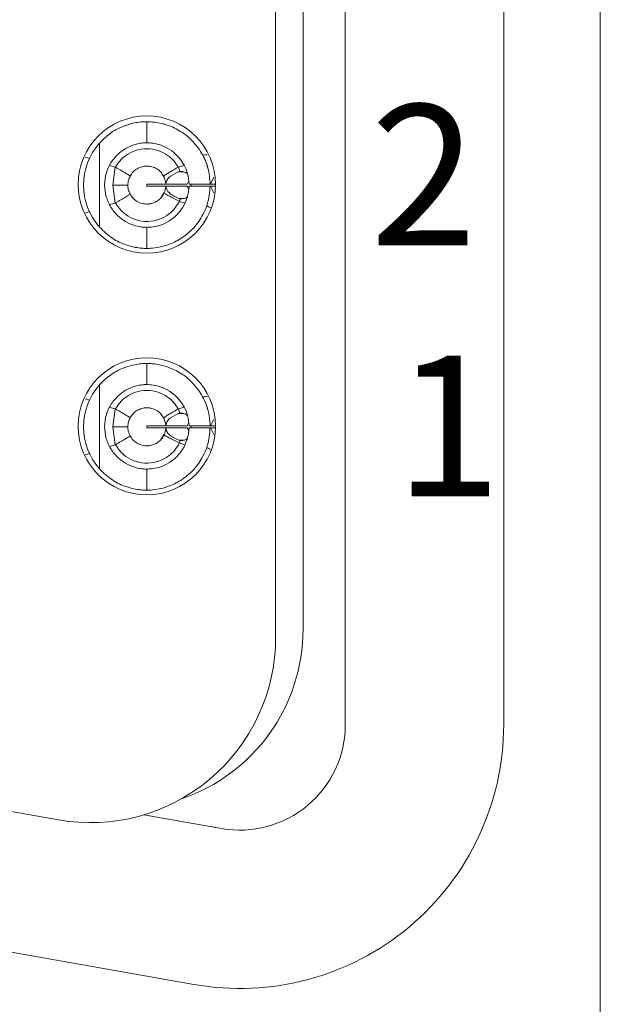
# Model space of a CAD drawing. Header units: inches. Extents: x 0 to 814, y 0 to 621.
# Tile 24 of 37: x 387 to 395, y 359 to 373. Entities that reach past the tile are written whole.
import ezdxf

# ---------------------------------------------------------------- set-up
doc = ezdxf.new("R2010")
doc.units = ezdxf.units.IN
doc.header["$LTSCALE"] = 10
doc.header["$MEASUREMENT"] = 0

msp = doc.modelspace()

# ---------------------------------------------------------------- linework, layer by layer
at = {"lineweight": 15}
for p, q in [((395.144, 351.725), (395.144, 394.925)), ((391.521, 362.75), (391.521, 383.9)), ((393.771, 362.75), (393.771, 383.9)), ((390.531, 363.985), (390.531, 383.118)), ((390.921, 382.543), (390.921, 364.108)), ((388.701, 371.015), (388.701, 371.315)), ((388.028, 369.818), (388.028, 371.013)), ((388.173, 370.692), (388.25, 370.671)), ((388.219, 370.415), (388.25, 370.671)), ((389.232, 370.695), (389.152, 370.672)), ((389.152, 370.605), (389.227, 370.605)), ((388.95, 370.515), (388.935, 370.549)), ((389.297, 370.475), (389.272, 370.43)), ((389.606, 370.43), (389.654, 370.526)), ((388.25, 370.16), (388.219, 370.415)), ((388.219, 370.415), (388.431, 370.415)), ((388.701, 370.4), (388.701, 370.43)), ((388.969, 370.43), (388.701, 370.43)), ((388.969, 370.4), (388.701, 370.4)), ((389.272, 370.43), (388.971, 370.43)), ((389.272, 370.4), (388.971, 370.4)), ((389.272, 370.4), (389.298, 370.364)), ((389.601, 370.43), (389.301, 370.43)), ((389.601, 370.4), (389.301, 370.4)), ((389.654, 370.306), (389.606, 370.4)), ((389.676, 370.43), (389.607, 370.43)), ((389.676, 370.4), (389.607, 370.4)), ((388.902, 370.236), (388.949, 370.31)), ((389.157, 370.226), (389.23, 370.226)), ((388.174, 370.138), (388.25, 370.16)), ((389.242, 370.158), (389.166, 370.184)), ((388.701, 369.515), (388.701, 369.815)), ((388.701, 367.58), (388.701, 367.88)), ((388.028, 366.383), (388.028, 367.578)), ((388.173, 367.257), (388.25, 367.236)), ((389.232, 367.26), (389.152, 367.237)), ((388.219, 366.98), (388.25, 367.236)), ((388.95, 367.08), (388.935, 367.114)), ((389.152, 367.17), (389.227, 367.17)), ((388.25, 366.725), (388.219, 366.98)), ((388.219, 366.98), (388.431, 366.98)), ((388.701, 366.965), (388.701, 366.995)), ((388.969, 366.995), (388.701, 366.995)), ((389.272, 366.995), (388.971, 366.995)), ((389.297, 367.04), (389.272, 366.995)), ((389.601, 366.995), (389.301, 366.995)), ((389.606, 366.995), (389.654, 367.091)), ((389.676, 366.995), (389.607, 366.995)), ((388.969, 366.965), (388.701, 366.965)), ((388.902, 366.801), (388.949, 366.875)), ((389.272, 366.965), (388.971, 366.965)), ((389.272, 366.965), (389.298, 366.929)), ((389.601, 366.965), (389.301, 366.965)), ((389.654, 366.871), (389.606, 366.965)), ((389.676, 366.965), (389.607, 366.965)), ((388.174, 366.703), (388.25, 366.725)), ((389.157, 366.791), (389.23, 366.791)), ((389.242, 366.723), (389.166, 366.749)), ((388.701, 366.08), (388.701, 366.38)), ((382.866, 362.203), (387.445, 361.396)), ((388.66, 361.467), (389.761, 361.273)), ((380.79, 360.57), (389.37, 359.057))]:
    msp.add_line(p, q, dxfattribs=at)
at = {"lineweight": 15, "flags": 128}
for points in [[(389.331, 370.431), (389.331, 370.415), (389.331, 370.401)], [(389.331, 366.996), (389.331, 366.98), (389.331, 366.966)]]:
    msp.add_lwpolyline(points, dxfattribs=at)
at = {"lineweight": 15}
for centre, radius, start, end in [((388.701, 370.423), 0.975, 90, 270), ((388.701, 370.423), 0.975, 270, 90), ((388.701, 370.415), 0.9, 138.3983, 221.6017), ((388.701, 366.988), 0.975, 90, 270), ((388.701, 366.988), 0.975, 270, 90), ((388.701, 366.98), 0.9, 138.3983, 221.6017), ((388.371, 364.108), 2.55, 288.7021, 0), ((387.902, 363.985), 2.629, 260, 0), ((390.021, 362.75), 3.75, 260, 0), ((390.021, 362.75), 1.5, 260, 0)]:
    msp.add_arc(centre, radius, start, end, dxfattribs=at)
for points, knots in [([(388.028, 371.013), (388.079, 371.062), (388.18, 371.161), (388.353, 371.251), (388.497, 371.295), (388.604, 371.312), (388.682, 371.316), (388.694, 371.316), (388.701, 371.315)], [0, 0, 0, 0, 0.1723158, 0.3445502, 0.5187594, 0.6578492, 0.8117325, 1, 1, 1, 1]), ([(388.701, 371.315), (388.708, 371.316), (388.723, 371.316), (388.835, 371.309), (388.997, 371.272), (389.177, 371.189), (389.349, 371.053), (389.486, 370.875), (389.58, 370.659), (389.594, 370.506), (389.601, 370.43)], [0, 0, 0, 0, 0.135708, 0.274363, 0.400662, 0.527292, 0.633782, 0.757864, 0.88037, 1, 1, 1, 1]), ([(388.701, 371.015), (388.696, 371.016), (388.687, 371.016), (388.618, 371.012), (388.521, 370.992), (388.405, 370.943), (388.286, 370.857), (388.186, 370.737), (388.118, 370.586), (388.093, 370.419), (388.117, 370.249), (388.185, 370.096), (388.286, 369.974), (388.405, 369.888), (388.521, 369.839), (388.618, 369.819), (388.687, 369.815), (388.696, 369.815), (388.701, 369.815)], [0, 0, 0, 0, 0.069884, 0.139278, 0.204182, 0.266903, 0.323436, 0.382756, 0.438353, 0.499435, 0.558884, 0.617439, 0.676848, 0.733171, 0.79585, 0.860774, 0.930129, 1, 1, 1, 1]), ([(388.255, 370.669), (388.274, 370.7), (388.316, 370.765), (388.412, 370.85), (388.543, 370.915), (388.701, 370.941), (388.858, 370.916), (388.989, 370.85), (389.085, 370.766), (389.128, 370.7), (389.147, 370.67)], [0, 0, 0, 0, 0.099267, 0.215646, 0.349191, 0.499976, 0.650244, 0.78363, 0.900197, 1, 1, 1, 1]), ([(389.301, 370.43), (389.296, 370.48), (389.287, 370.574), (389.234, 370.7), (389.165, 370.802), (389.072, 370.893), (388.958, 370.964), (388.833, 371.005), (388.726, 371.016), (388.71, 371.016), (388.701, 371.015)], [0, 0, 0, 0, 0.1045128, 0.2005906, 0.2894134, 0.3724761, 0.5006145, 0.6312251, 0.799563, 1, 1, 1, 1]), ([(387.827, 370.813), (387.84, 370.809), (387.863, 370.803), (387.878, 370.796), (387.884, 370.793)], [0, 0, 0, 0, 0.557225, 1, 1, 1, 1]), ([(389.559, 370.847), (389.544, 370.846), (389.519, 370.845), (389.502, 370.841), (389.495, 370.84)], [0, 0, 0, 0, 0.557993, 1, 1, 1, 1]), ([(389.513, 370.804), (389.513, 370.803), (389.515, 370.801), (389.528, 370.771), (389.548, 370.73), (389.561, 370.677), (389.564, 370.667)], [0, 0, 0, 0, 0.214444, 0.432461, 0.892304, 1, 1, 1, 1]), ([(388.255, 370.669), (388.254, 370.67), (388.252, 370.67), (388.251, 370.671), (388.25, 370.671)], [0, 0, 0, 0, 0.556556, 1, 1, 1, 1]), ([(388.463, 370.542), (388.46, 370.546), (388.454, 370.552), (388.394, 370.59), (388.307, 370.639), (388.255, 370.669)], [0, 0, 0, 0, 0.280379, 0.560782, 1, 1, 1, 1]), ([(388.463, 370.542), (388.476, 370.563), (388.502, 370.604), (388.561, 370.65), (388.628, 370.679), (388.701, 370.689), (388.775, 370.679), (388.842, 370.65), (388.901, 370.604), (388.927, 370.563), (388.94, 370.542)], [0, 0, 0, 0, 0.125083, 0.250179, 0.375008, 0.500028, 0.624987, 0.749827, 0.874916, 1, 1, 1, 1]), ([(388.753, 370.68), (388.751, 370.68), (388.742, 370.683), (388.731, 370.684), (388.722, 370.685), (388.719, 370.685), (388.719, 370.685), (388.719, 370.685)], [0, 0, 0, 0, 0.138868, 0.646249, 0.813662, 0.927104, 1, 1, 1, 1]), ([(388.94, 370.542), (388.943, 370.546), (388.949, 370.552), (388.991, 370.579), (389.048, 370.613), (389.11, 370.649), (389.147, 370.67)], [0, 0, 0, 0, 0.3156834, 0.4999002, 0.7031715, 1, 1, 1, 1]), ([(388.971, 370.43), (388.979, 370.464), (388.993, 370.528), (389.101, 370.58), (389.152, 370.605)], [0, 0, 0, 0, 0.527509, 1, 1, 1, 1]), ([(389.152, 370.672), (389.151, 370.672), (389.15, 370.671), (389.148, 370.67), (389.147, 370.67)], [0, 0, 0, 0, 0.562729, 1, 1, 1, 1]), ([(389.152, 370.672), (389.155, 370.66), (389.16, 370.639), (389.164, 370.618), (389.166, 370.608)], [0, 0, 0, 0, 0.562427, 1, 1, 1, 1]), ([(389.152, 370.605), (389.155, 370.605), (389.159, 370.607), (389.164, 370.608), (389.166, 370.608)], [0, 0, 0, 0, 0.559446, 1, 1, 1, 1]), ([(389.166, 370.608), (389.185, 370.609), (389.213, 370.611), (389.245, 370.598), (389.264, 370.589), (389.273, 370.58), (389.28, 370.575)], [0, 0, 0, 0, 0.510644, 0.710892, 0.813925, 1, 1, 1, 1]), ([(388.431, 370.415), (388.433, 370.44), (388.436, 370.485), (388.455, 370.525), (388.463, 370.542)], [0, 0, 0, 0, 0.557822, 1, 1, 1, 1]), ([(388.94, 370.542), (388.949, 370.522), (388.965, 370.487), (388.969, 370.448), (388.971, 370.43)], [0, 0, 0, 0, 0.5621142, 1, 1, 1, 1]), ([(388.463, 370.289), (388.453, 370.311), (388.435, 370.352), (388.432, 370.396), (388.431, 370.415)], [0, 0, 0, 0, 0.561544, 1, 1, 1, 1]), ([(388.701, 369.815), (388.708, 369.815), (388.72, 369.815), (388.806, 369.822), (388.917, 369.851), (389.032, 369.909), (389.135, 369.994), (389.218, 370.1), (389.284, 370.239), (389.295, 370.345), (389.301, 370.4)], [0, 0, 0, 0, 0.1718232, 0.3277805, 0.4570048, 0.5831964, 0.6757467, 0.7745847, 0.8820603, 1, 1, 1, 1]), ([(389.601, 370.4), (389.593, 370.314), (389.579, 370.174), (389.493, 369.973), (389.38, 369.812), (389.22, 369.671), (389.049, 369.579), (388.875, 369.527), (388.732, 369.515), (388.712, 369.515), (388.701, 369.515)], [0, 0, 0, 0, 0.136607, 0.221058, 0.342614, 0.445467, 0.564391, 0.681615, 0.83542, 1, 1, 1, 1]), ([(388.971, 370.4), (388.969, 370.381), (388.965, 370.347), (388.952, 370.316), (388.947, 370.303)], [0, 0, 0, 0, 0.56991, 1, 1, 1, 1]), ([(388.962, 370.349), (388.963, 370.351), (388.968, 370.367), (388.97, 370.385), (388.971, 370.4)], [0, 0, 0, 0, 0.149907, 1, 1, 1, 1]), ([(389.157, 370.226), (389.105, 370.251), (388.994, 370.303), (388.979, 370.367), (388.971, 370.4)], [0, 0, 0, 0, 0.4750292, 1, 1, 1, 1]), ([(388.463, 370.289), (388.46, 370.285), (388.454, 370.279), (388.394, 370.241), (388.307, 370.192), (388.255, 370.162)], [0, 0, 0, 0, 0.280373, 0.560773, 1, 1, 1, 1]), ([(389.163, 370.186), (389.144, 370.153), (389.104, 370.084), (389.009, 369.993), (388.877, 369.921), (388.712, 369.889), (388.545, 369.914), (388.408, 369.985), (388.313, 370.071), (388.273, 370.134), (388.255, 370.162)], [0, 0, 0, 0, 0.099793, 0.216467, 0.349999, 0.50042, 0.660688, 0.797326, 0.910434, 1, 1, 1, 1]), ([(388.947, 370.303), (388.934, 370.281), (388.91, 370.237), (388.852, 370.188), (388.784, 370.155), (388.709, 370.142), (388.634, 370.15), (388.564, 370.179), (388.504, 370.225), (388.476, 370.267), (388.463, 370.289)], [0, 0, 0, 0, 0.124832, 0.249927, 0.374973, 0.499911, 0.624881, 0.749904, 0.874871, 1, 1, 1, 1]), ([(388.947, 370.303), (388.95, 370.3), (388.956, 370.293), (389.018, 370.258), (389.108, 370.213), (389.163, 370.186)], [0, 0, 0, 0, 0.280352, 0.560768, 1, 1, 1, 1]), ([(389.172, 370.222), (389.169, 370.223), (389.164, 370.224), (389.159, 370.226), (389.157, 370.226)], [0, 0, 0, 0, 0.56712, 1, 1, 1, 1]), ([(389.163, 370.186), (389.163, 370.185), (389.164, 370.185), (389.165, 370.184), (389.166, 370.184)], [0, 0, 0, 0, 0.558733, 1, 1, 1, 1]), ([(389.172, 370.222), (389.171, 370.215), (389.169, 370.203), (389.167, 370.19), (389.166, 370.184)], [0, 0, 0, 0, 0.562549, 1, 1, 1, 1]), ([(389.278, 370.253), (389.276, 370.25), (389.261, 370.233), (389.222, 370.221), (389.189, 370.222), (389.172, 370.222)], [0, 0, 0, 0, 0.084695, 0.530522, 1, 1, 1, 1]), ([(388.25, 370.16), (388.251, 370.16), (388.253, 370.161), (388.254, 370.162), (388.255, 370.162)], [0, 0, 0, 0, 0.5629718, 1, 1, 1, 1]), ([(388.719, 370.146), (388.719, 370.146), (388.719, 370.146), (388.722, 370.146), (388.732, 370.147), (388.742, 370.15), (388.748, 370.152)], [0, 0, 0, 0, 0.027898, 0.176157, 0.480391, 1, 1, 1, 1]), ([(389.606, 370.095), (389.594, 370.101), (389.573, 370.112), (389.559, 370.12), (389.553, 370.123)], [0, 0, 0, 0, 0.557114, 1, 1, 1, 1]), ([(387.827, 370.018), (387.84, 370.022), (387.863, 370.028), (387.878, 370.035), (387.884, 370.038)], [0, 0, 0, 0, 0.557225, 1, 1, 1, 1]), ([(388.701, 369.515), (388.695, 369.515), (388.683, 369.515), (388.611, 369.519), (388.519, 369.532), (388.388, 369.567), (388.208, 369.646), (388.088, 369.761), (388.028, 369.818)], [0, 0, 0, 0, 0.180697, 0.329012, 0.46283, 0.594921, 0.798768, 1, 1, 1, 1]), ([(388.028, 367.578), (388.079, 367.627), (388.18, 367.726), (388.353, 367.816), (388.497, 367.86), (388.604, 367.877), (388.682, 367.881), (388.694, 367.881), (388.701, 367.88)], [0, 0, 0, 0, 0.172316, 0.34455, 0.518759, 0.657849, 0.811732, 1, 1, 1, 1]), ([(388.701, 367.88), (388.708, 367.881), (388.723, 367.881), (388.835, 367.874), (388.997, 367.837), (389.177, 367.754), (389.349, 367.618), (389.486, 367.44), (389.58, 367.224), (389.594, 367.071), (389.601, 366.995)], [0, 0, 0, 0, 0.135708, 0.274363, 0.400662, 0.527292, 0.633782, 0.757864, 0.88037, 1, 1, 1, 1]), ([(388.701, 367.58), (388.696, 367.581), (388.687, 367.581), (388.618, 367.577), (388.521, 367.557), (388.405, 367.508), (388.286, 367.422), (388.186, 367.302), (388.118, 367.151), (388.093, 366.984), (388.117, 366.814), (388.185, 366.661), (388.286, 366.539), (388.405, 366.453), (388.521, 366.404), (388.618, 366.384), (388.687, 366.38), (388.696, 366.38), (388.701, 366.38)], [0, 0, 0, 0, 0.069884, 0.139278, 0.204182, 0.266903, 0.323436, 0.382756, 0.438353, 0.499435, 0.558884, 0.617439, 0.676848, 0.733171, 0.79585, 0.860774, 0.930129, 1, 1, 1, 1]), ([(389.301, 366.995), (389.296, 367.045), (389.287, 367.139), (389.234, 367.265), (389.165, 367.367), (389.072, 367.458), (388.958, 367.529), (388.833, 367.57), (388.726, 367.581), (388.71, 367.581), (388.701, 367.58)], [0, 0, 0, 0, 0.104513, 0.200591, 0.289413, 0.372476, 0.500615, 0.631225, 0.799563, 1, 1, 1, 1]), ([(388.255, 367.234), (388.274, 367.265), (388.316, 367.33), (388.412, 367.415), (388.543, 367.48), (388.701, 367.506), (388.858, 367.481), (388.989, 367.415), (389.085, 367.331), (389.128, 367.265), (389.147, 367.235)], [0, 0, 0, 0, 0.099267, 0.215646, 0.349191, 0.499976, 0.650244, 0.78363, 0.900197, 1, 1, 1, 1]), ([(389.559, 367.412), (389.544, 367.411), (389.519, 367.41), (389.502, 367.406), (389.495, 367.405)], [0, 0, 0, 0, 0.557993, 1, 1, 1, 1]), ([(387.827, 367.378), (387.84, 367.374), (387.863, 367.368), (387.878, 367.361), (387.884, 367.358)], [0, 0, 0, 0, 0.557225, 1, 1, 1, 1]), ([(388.463, 367.107), (388.476, 367.128), (388.502, 367.169), (388.561, 367.215), (388.628, 367.244), (388.701, 367.254), (388.775, 367.244), (388.842, 367.215), (388.901, 367.169), (388.927, 367.128), (388.94, 367.107)], [0, 0, 0, 0, 0.125083, 0.250179, 0.375008, 0.500028, 0.624987, 0.749827, 0.874916, 1, 1, 1, 1]), ([(388.753, 367.245), (388.751, 367.245), (388.742, 367.248), (388.731, 367.249), (388.722, 367.25), (388.719, 367.25), (388.719, 367.25), (388.719, 367.25)], [0, 0, 0, 0, 0.138868, 0.646249, 0.813662, 0.927104, 1, 1, 1, 1]), ([(389.513, 367.369), (389.513, 367.368), (389.515, 367.366), (389.528, 367.336), (389.548, 367.295), (389.561, 367.242), (389.564, 367.232)], [0, 0, 0, 0, 0.2144443, 0.4324615, 0.8923039, 1, 1, 1, 1]), ([(388.255, 367.234), (388.254, 367.235), (388.252, 367.235), (388.251, 367.236), (388.25, 367.236)], [0, 0, 0, 0, 0.556556, 1, 1, 1, 1]), ([(388.463, 367.107), (388.46, 367.111), (388.454, 367.117), (388.394, 367.155), (388.307, 367.204), (388.255, 367.234)], [0, 0, 0, 0, 0.280379, 0.560782, 1, 1, 1, 1]), ([(388.431, 366.98), (388.433, 367.005), (388.436, 367.05), (388.455, 367.09), (388.463, 367.107)], [0, 0, 0, 0, 0.557822, 1, 1, 1, 1]), ([(388.94, 367.107), (388.943, 367.111), (388.949, 367.117), (388.991, 367.144), (389.048, 367.178), (389.11, 367.214), (389.147, 367.235)], [0, 0, 0, 0, 0.3156834, 0.4999002, 0.7031715, 1, 1, 1, 1]), ([(388.94, 367.107), (388.949, 367.087), (388.965, 367.052), (388.969, 367.013), (388.971, 366.995)], [0, 0, 0, 0, 0.5621142, 1, 1, 1, 1]), ([(388.971, 366.995), (388.979, 367.029), (388.993, 367.093), (389.101, 367.145), (389.152, 367.17)], [0, 0, 0, 0, 0.527509, 1, 1, 1, 1]), ([(389.152, 367.237), (389.151, 367.237), (389.15, 367.236), (389.148, 367.235), (389.147, 367.235)], [0, 0, 0, 0, 0.5627285, 1, 1, 1, 1]), ([(389.152, 367.237), (389.155, 367.225), (389.16, 367.204), (389.164, 367.183), (389.166, 367.173)], [0, 0, 0, 0, 0.562427, 1, 1, 1, 1]), ([(389.152, 367.17), (389.155, 367.17), (389.159, 367.172), (389.164, 367.173), (389.166, 367.173)], [0, 0, 0, 0, 0.559446, 1, 1, 1, 1]), ([(389.166, 367.173), (389.185, 367.174), (389.213, 367.176), (389.245, 367.163), (389.264, 367.154), (389.273, 367.145), (389.28, 367.14)], [0, 0, 0, 0, 0.510644, 0.710892, 0.813925, 1, 1, 1, 1]), ([(388.463, 366.854), (388.453, 366.876), (388.435, 366.917), (388.432, 366.961), (388.431, 366.98)], [0, 0, 0, 0, 0.561544, 1, 1, 1, 1]), ([(388.463, 366.854), (388.46, 366.85), (388.454, 366.844), (388.394, 366.806), (388.307, 366.757), (388.255, 366.727)], [0, 0, 0, 0, 0.280373, 0.560773, 1, 1, 1, 1]), ([(388.947, 366.868), (388.934, 366.846), (388.91, 366.802), (388.852, 366.753), (388.784, 366.72), (388.709, 366.707), (388.634, 366.715), (388.564, 366.744), (388.504, 366.79), (388.476, 366.832), (388.463, 366.854)], [0, 0, 0, 0, 0.124832, 0.249927, 0.374973, 0.499911, 0.624881, 0.749904, 0.874871, 1, 1, 1, 1]), ([(388.701, 366.38), (388.708, 366.38), (388.72, 366.38), (388.806, 366.387), (388.917, 366.416), (389.032, 366.474), (389.135, 366.559), (389.218, 366.665), (389.284, 366.804), (389.295, 366.91), (389.301, 366.965)], [0, 0, 0, 0, 0.1718232, 0.3277805, 0.4570048, 0.5831964, 0.6757467, 0.7745847, 0.8820603, 1, 1, 1, 1]), ([(389.601, 366.965), (389.593, 366.879), (389.579, 366.739), (389.493, 366.538), (389.38, 366.377), (389.22, 366.236), (389.049, 366.144), (388.875, 366.092), (388.732, 366.08), (388.712, 366.08), (388.701, 366.08)], [0, 0, 0, 0, 0.136607, 0.221058, 0.342614, 0.445467, 0.564391, 0.681615, 0.83542, 1, 1, 1, 1]), ([(388.971, 366.965), (388.969, 366.946), (388.965, 366.912), (388.952, 366.881), (388.947, 366.868)], [0, 0, 0, 0, 0.56991, 1, 1, 1, 1]), ([(388.947, 366.868), (388.95, 366.865), (388.956, 366.858), (389.018, 366.823), (389.108, 366.778), (389.163, 366.751)], [0, 0, 0, 0, 0.280352, 0.560768, 1, 1, 1, 1]), ([(388.962, 366.914), (388.963, 366.916), (388.968, 366.932), (388.97, 366.95), (388.971, 366.965)], [0, 0, 0, 0, 0.149907, 1, 1, 1, 1]), ([(389.157, 366.791), (389.105, 366.816), (388.994, 366.868), (388.979, 366.932), (388.971, 366.965)], [0, 0, 0, 0, 0.475029, 1, 1, 1, 1]), ([(388.25, 366.725), (388.251, 366.725), (388.253, 366.726), (388.254, 366.727), (388.255, 366.727)], [0, 0, 0, 0, 0.562972, 1, 1, 1, 1]), ([(389.163, 366.751), (389.144, 366.718), (389.104, 366.649), (389.009, 366.558), (388.877, 366.486), (388.712, 366.454), (388.545, 366.479), (388.408, 366.55), (388.313, 366.636), (388.273, 366.699), (388.255, 366.727)], [0, 0, 0, 0, 0.099793, 0.216467, 0.349999, 0.50042, 0.660688, 0.797326, 0.910434, 1, 1, 1, 1]), ([(388.719, 366.711), (388.719, 366.711), (388.719, 366.711), (388.722, 366.711), (388.732, 366.712), (388.742, 366.715), (388.748, 366.717)], [0, 0, 0, 0, 0.027898, 0.176157, 0.480391, 1, 1, 1, 1]), ([(389.172, 366.787), (389.169, 366.788), (389.164, 366.789), (389.159, 366.791), (389.157, 366.791)], [0, 0, 0, 0, 0.56712, 1, 1, 1, 1]), ([(389.163, 366.751), (389.163, 366.75), (389.164, 366.75), (389.165, 366.749), (389.166, 366.749)], [0, 0, 0, 0, 0.5587332, 1, 1, 1, 1]), ([(389.172, 366.787), (389.171, 366.78), (389.169, 366.768), (389.167, 366.755), (389.166, 366.749)], [0, 0, 0, 0, 0.562549, 1, 1, 1, 1]), ([(389.278, 366.818), (389.276, 366.815), (389.261, 366.798), (389.222, 366.786), (389.189, 366.787), (389.172, 366.787)], [0, 0, 0, 0, 0.084695, 0.530522, 1, 1, 1, 1]), ([(389.606, 366.66), (389.594, 366.666), (389.573, 366.677), (389.559, 366.685), (389.553, 366.688)], [0, 0, 0, 0, 0.557114, 1, 1, 1, 1]), ([(387.827, 366.583), (387.84, 366.587), (387.863, 366.593), (387.878, 366.6), (387.884, 366.603)], [0, 0, 0, 0, 0.557225, 1, 1, 1, 1]), ([(388.701, 366.08), (388.695, 366.08), (388.683, 366.08), (388.611, 366.084), (388.519, 366.097), (388.388, 366.132), (388.208, 366.211), (388.088, 366.326), (388.028, 366.383)], [0, 0, 0, 0, 0.1806966, 0.3290124, 0.4628304, 0.5949207, 0.7987676, 1, 1, 1, 1])]:
    msp.add_open_spline(points, degree=3, knots=knots, dxfattribs=at)

# ---------------------------------------------------------------- texts
at = {"lineweight": 15, "char_height": 2, "attachment_point": 1}
for s, insert in [('2', (391.877, 371.559)), ('1', (392.225, 367.992))]:
    msp.add_mtext_dynamic_manual_height_columns(s, width=2, gutter_width=33.867, heights=[0], dxfattribs=dict(at, insert=insert))

doc.saveas('drawing.dxf')
